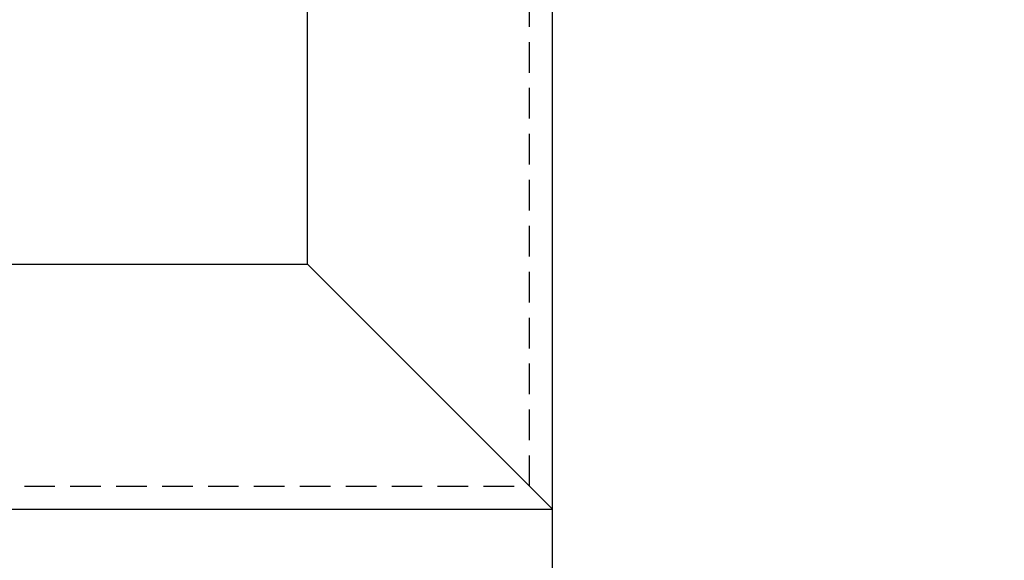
# Model space of a CAD drawing. Header units: feet. Extents: x -114 to 1432, y 355 to 669.
# Tile 126 of 197: x 1292.19 to 1300.23, y 455.77 to 460.18. Entities that reach past the tile are written whole.
import ezdxf

# ---------------------------------------------------------------- set-up
doc = ezdxf.new("R2010")
doc.units = ezdxf.units.FT
doc.header["$MEASUREMENT"] = 0
doc.linetypes.add('DOT', pattern=[0.25, 0, -0.25])
doc.linetypes.add('HIDDEN', pattern=[0.375, 0.25, -0.125])
for name, color, linetype in [('A-BULLETINBOARD', 3, 'Continuous'), ('A-HIDDEN', 8, 'DOT'), ('A-POSTS&BEAMS', 5, 'Continuous')]:
    doc.layers.add(name, color=color, linetype=linetype)

msp = doc.modelspace()

# ---------------------------------------------------------------- linework, layer by layer
at = {"layer": 'A-BULLETINBOARD', "linetype": 'Continuous'}
for points in [[(1296.5436, 456.1881), (1296.5436, 504.1881), (1248.5436, 504.1881), (1248.5436, 456.1881)], [(1294.5436, 458.1881), (1294.5436, 502.1881), (1250.5436, 502.1881), (1250.5436, 458.1881)]]:
    msp.add_lwpolyline(points, close=True, dxfattribs=at)
msp.add_lwpolyline([(1294.5436, 458.1881), (1296.5436, 456.1881)], dxfattribs=at)
at = {"layer": 'A-HIDDEN', "linetype": 'HIDDEN'}
msp.add_lwpolyline([(1296.3561, 456.3756), (1296.3561, 504.0006), (1248.7311, 504.0006), (1248.7311, 456.3756)], close=True, dxfattribs=at)
at = {"layer": 'A-POSTS&BEAMS'}
msp.add_lwpolyline([(1296.5436, 452.71), (1296.5436, 516.1881), (1304.0436, 516.1881), (1304.0436, 452.7373)], dxfattribs=at)

doc.saveas('drawing.dxf')
